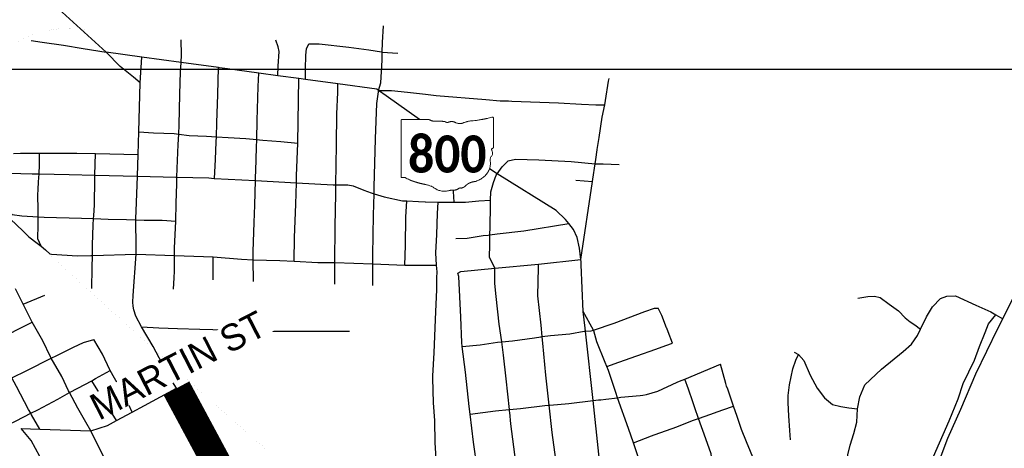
# Model space of a CAD drawing. Header units: feet. Extents: x 2045852 to 2423567, y 671180 to 1091522.
# Tile 73 of 101: x 2254700 to 2263984, y 914307 to 918346. Entities that reach past the tile are written whole.
import ezdxf
from ezdxf.enums import TextEntityAlignment as Align

# ---------------------------------------------------------------- set-up
doc = ezdxf.new("R2010")
doc.units = ezdxf.units.FT
doc.header["$MEASUREMENT"] = 0
doc.linetypes.add('rr2', pattern=[0])
for name, color, linetype in [('GM_X_City_Street', 7, 'Continuous'), ('GM_X_Rail_Line', 7, 'rr2'), ('GM_X_State_Route', 1, 'Continuous'), ('GM_X_State_Shield', 7, 'Continuous'), ('SH_TextH', 4, 'Continuous')]:
    doc.layers.add(name, color=color, linetype=linetype)
doc.styles.add('Straight-Normal LS 1.00', font='calibrib.ttf', dxfattribs={"height": 0.14})
doc.styles.add('Style-font30', font='font30.shx')

msp = doc.modelspace()

# ---------------------------------------------------------------- linework, layer by layer
at = {"layer": 'GM_X_City_Street', "flags": 128}
for points in [[(2258082, 917666.9), (2258082.2, 917668.4), (2258083.4, 917679), (2258106.2, 917751.8), (2258117, 917964.4), (2258119.5, 918041.9), (2258122.4, 918132.8), (2258132.1, 918289.2)], [(2254809.5, 918150), (2254911.7, 918135.5), (2255112.2, 918106.5), (2255298.8, 918075.3), (2255514.6, 918040.3)], [(2256219.1, 917897.1), (2256221.4, 917943.6), (2256224.9, 918015.9), (2256222.8, 918158.2)], [(2257135.2, 917818.5), (2257137.1, 917909.5), (2257147.1, 918047.9), (2257138.4, 918091.9), (2257114.9, 918153.8)], [(2257394.6, 917783), (2257393.7, 917881.3), (2257399.8, 918013.7), (2257404.9, 918071.9), (2257426.2, 918120.3)], [(2257426.2, 918120.3), (2257524.2, 918119.8), (2257802.9, 918087.9), (2257993.4, 918062.7), (2258111.8, 918042.4), (2258119.5, 918041.9), (2258264.8, 918031)], [(2255835.7, 917751.6), (2255773.8, 917804.7), (2255648.2, 917905), (2255514.6, 918040.3)], [(2255797.6, 916233.4), (2255796.7, 916432.4), (2255796.8, 916460.4), (2255796.9, 916476.8), (2255799.4, 916542.5), (2255811, 916872.4), (2255818.1, 917077.2), (2255824.1, 917290.6), (2255835.7, 917751.6), (2255852.5, 917994.1)], [(2256181, 916800.5), (2256182.7, 916862.8), (2256185, 916945.2), (2256193.6, 917169.8), (2256199.6, 917267.9), (2256204.9, 917354.3), (2256210.6, 917641), (2256217.3, 917859.5), (2256219.1, 917897.1)], [(2256538.3, 916850.5), (2256546, 917028.8), (2256553.5, 917195.2), (2256554.9, 917242), (2256558.8, 917373.7), (2256568.8, 917640.4), (2256573.7, 917895.4)], [(2256924.1, 916861.6), (2256925.8, 916922.3), (2256932.6, 917140.9), (2256935, 917216.8), (2256940.7, 917397.5), (2256949.9, 917716.3), (2256954.4, 917843.3)], [(2257287.3, 916070.4), (2257291.5, 916292.6), (2257302.8, 916607.4), (2257308.8, 916809.3), (2257310.8, 916876), (2257324.2, 917182.8), (2257330.1, 917587.7), (2257332.2, 917791.6)], [(2260223.6, 917584.6), (2260253.2, 917767.2), (2260257.1, 917791.2)], [(2257670.4, 915855.4), (2257670.5, 916057.2), (2257674.2, 916398.5), (2257679.6, 916705.2), (2257680.9, 916790.4), (2257686.6, 917168.3), (2257690.3, 917458.9), (2257699.2, 917661.5), (2257698.5, 917741.4)], [(2258041.9, 916728.2), (2258042.9, 916768.8), (2258056.1, 917223.9), (2258069.1, 917556.8), (2258082, 917666.9)], [(2258083.4, 917679), (2258205.9, 917680.8), (2258358.3, 917663), (2258526.6, 917645.5), (2258626.8, 917633), (2259095.1, 917593.4)], [(2259095.1, 917593.4), (2259096.4, 917593.3), (2259229.8, 917582.1), (2259308.5, 917580.4), (2259308.5, 917580.4)], [(2259308.5, 917580.4), (2259339.9, 917579.7), (2259780.3, 917564.3), (2259996.6, 917549.6), (2260132.7, 917545.6), (2260216.8, 917542.9)], [(2260146, 917120.2), (2260146.3, 917121.8), (2260163.3, 917235.6), (2260192.4, 917428.4), (2260216.8, 917542.9), (2260223.5, 917584.2), (2260223.6, 917584.6)], [(2255824.1, 917290.6), (2255961.8, 917280.5), (2256156, 917273.4), (2256199.6, 917267.9), (2256298.4, 917255.5), (2256460.6, 917247.9), (2256554.9, 917242), (2256665, 917235), (2256833.2, 917225.5), (2256935, 917216.8), (2256960.9, 917214.5), (2256962.4, 917214.4)], [(2256962.4, 917214.4), (2256991.5, 917211.9), (2257163.8, 917198.5), (2257324.2, 917182.8)], [(2254641.4, 917086.7), (2254643.1, 917086.7), (2254707.7, 917087.4), (2254888.2, 917087.8), (2255237.7, 917088.5), (2255416.2, 917085), (2255818.1, 917077.2)], [(2254903.2, 916212.3), (2254870.1, 916282), (2254874.1, 916412.3), (2254874.1, 916489.6), (2254874, 916554.6), (2254871.9, 916694.8), (2254873.1, 916747), (2254878, 916819.2), (2254882.5, 916892.9), (2254887.7, 916977.6), (2254888.2, 917087.8)], [(2255408.8, 916871.7), (2255408.9, 916873.7), (2255409.2, 916882.8), (2255416.2, 917085)], [(2259992, 916085), (2260101.3, 916820.2), (2260105.1, 916843.9), (2260126.5, 916989), (2260132.4, 917028.7), (2260146, 917120.2)], [(2259179, 916003.6), (2259129.5, 916107.8), (2259133.8, 916224.1), (2259134.6, 916319.2), (2259135.3, 916392.5), (2259138.2, 916594.9), (2259139.8, 916646.7), (2259142.3, 916725.3), (2259167, 916811.8), (2259193.9, 916882.4), (2259200.8, 916892.3), (2259248.8, 916961.3), (2259306, 917016.3), (2259373.8, 917033.4), (2259594.1, 917024.6), (2259898.5, 917009.2), (2260126.5, 916989), (2260131, 916988.6), (2260201.2, 916986.8), (2260352.4, 916983)], [(2254366.9, 916900.3), (2254494.2, 916902.8), (2254818.4, 916893.8), (2254882.5, 916892.9), (2255166.6, 916889), (2255409.2, 916882.8), (2255811, 916872.4), (2255812.5, 916872.4)], [(2255398.7, 916498.3), (2255398.9, 916501.7), (2255405.7, 916598.7), (2255408, 916847.2), (2255408.8, 916871.7)], [(2255812.5, 916872.4), (2256173.9, 916863)], [(2256173.9, 916863), (2256182.7, 916862.8), (2256483.7, 916855), (2256535.1, 916850.7)], [(2256535.1, 916850.7), (2256538.3, 916850.5), (2256923.2, 916829.9), (2257308.7, 916809.3)], [(2256905.5, 915879.9), (2256901.5, 916084.7), (2256901.3, 916160.4), (2256911.1, 916435.1), (2256916.7, 916599.5), (2256923.2, 916829.9), (2256924.1, 916860.8), (2256924.1, 916861.6)], [(2256159.8, 916069.4), (2256159.8, 916069.6), (2256160, 916123), (2256160.3, 916193.3), (2256173.7, 916447.5), (2256175.9, 916616.4), (2256181, 916799), (2256181, 916800.5)], [(2257308.7, 916809.3), (2257308.8, 916809.3), (2257657.1, 916790.7), (2257667.6, 916790.6), (2257669.7, 916790.6)], [(2257669.7, 916790.6), (2257680.9, 916790.4), (2257793.2, 916788.8), (2257845.4, 916779.6), (2257944, 916741), (2258014.4, 916714), (2258041.4, 916706.1), (2258137, 916677.8), (2258309.7, 916640.4), (2258349.5, 916638.3), (2258461.8, 916632.7), (2258523.6, 916631.1), (2258525.1, 916631.1)], [(2259943.1, 916835.5), (2260101.3, 916820.2)], [(2258028.8, 915840.7), (2258028.9, 916047), (2258028.5, 916127.3), (2258036.9, 916504.2), (2258041.4, 916706.1), (2258041.9, 916727.3), (2258041.9, 916728.2)], [(2258790.1, 916727.3), (2258789.4, 916739.5)], [(2258795.5, 916626.8), (2258790.1, 916727), (2258790.1, 916727.3)], [(2254429.5, 916648.1), (2254498.5, 916612.3), (2254538.2, 916581.1), (2254628.1, 916512.1), (2254720.4, 916497.5), (2254874.1, 916489.6), (2254930.6, 916486.7), (2255282.9, 916476), (2255396.8, 916471.4), (2255533.2, 916465.8), (2255707.3, 916464.5), (2255793, 916460.6), (2255794.5, 916460.6)], [(2254538.2, 916581.1), (2254611.1, 916468.4), (2254732.9, 916354), (2254788, 916300.7), (2254825, 916272.3), (2254828.2, 916269.9)], [(2258332.7, 916032.5), (2258337.4, 916218.2), (2258341.3, 916484.8), (2258349.5, 916638.3)], [(2258525.1, 916631.1), (2258645.4, 916628.1), (2258714, 916626.5), (2258782.7, 916626.8), (2258783.2, 916626.8)], [(2258631.2, 916032.5), (2258624.6, 916148.3), (2258632, 916320.8), (2258641, 916521.3), (2258645.4, 916628.1)], [(2258783.2, 916626.8), (2258795.5, 916626.8), (2258904.1, 916627.3), (2259030, 916639.3), (2259139.8, 916646.7), (2259143.9, 916647)], [(2255379.5, 915812.7), (2255384.6, 916007.2), (2255386.1, 916124.9), (2255387.3, 916223.7), (2255392.5, 916410.1), (2255396.8, 916471.4), (2255398.7, 916498.3)], [(2255794.5, 916460.6), (2255796.8, 916460.4), (2255873.4, 916457), (2256043.5, 916455.6), (2256173.7, 916447.5)], [(2259133, 916319), (2259134.6, 916319.2), (2259202.3, 916327.4), (2259454, 916355.2), (2259878, 916424.8)], [(2258812.7, 916283.4), (2258918.7, 916289), (2259070.4, 916311.4), (2259116.1, 916316.9), (2259133, 916319)], [(2254828.2, 916269.9), (2254903.2, 916212.3), (2254943.8, 916176.3), (2254983.2, 916141.1), (2255000.7, 916135.7), (2255246.7, 916121.3), (2255369.6, 916124.5)], [(2256157.6, 914907.3), (2256070.9, 915052.6), (2255958.5, 915267.1), (2255849.5, 915452.3), (2255796.5, 915553.5), (2255777.8, 915611.4), (2255770, 915646.1), (2255766.5, 915685.1), (2255768.8, 915748), (2255798, 916135.5), (2255797.6, 916233.4)], [(2255369.6, 916124.5), (2255386.1, 916124.9), (2255798, 916135.5)], [(2255798, 916135.5), (2256160, 916123), (2256161.3, 916122.9)], [(2256161.3, 916122.9), (2256524.7, 916110.4), (2256791.9, 916090.1), (2256901.5, 916084.7), (2257151.8, 916077.4), (2257287.3, 916070.4), (2257510.3, 916059.2), (2257630.1, 916057.7)], [(2256523, 915894.2), (2256524.7, 916110.4)], [(2256155.9, 915912.7), (2256156, 915913.6), (2256159.5, 915976.8), (2256159.8, 916069.4)], [(2257630.1, 916057.7), (2257670.5, 916057.2), (2258028.9, 916047), (2258332.7, 916032.5), (2258631.2, 916032.5)], [(2258595.5, 914969.1), (2258595.5, 914969.5), (2258594.7, 914990.7), (2258608.4, 915205.3), (2258621, 915522.1), (2258626.7, 915666.8), (2258631.9, 915800.8), (2258632.7, 915913.1), (2258636.1, 915971.2), (2258631.2, 916032.5)], [(2258830.1, 915957.5), (2258860.5, 915972.2), (2259179, 916003.6), (2259593.1, 916043.6), (2259992, 916085)], [(2259630.8, 915326.4), (2259627.5, 915360.5), (2259617, 915468.6), (2259584.4, 915743.2), (2259592.1, 916010.1), (2259593.1, 916043.6)], [(2259033.9, 913942.7), (2259032.9, 913951.9), (2259022.4, 914045.3), (2259012.3, 914119.2), (2258978.9, 914364.3), (2258946.4, 914630.2), (2258937.6, 914701.3), (2258902.2, 915024.2), (2258873.2, 915266), (2258868.5, 915305), (2258859.1, 915542.3), (2258839.9, 915925.4), (2258830.1, 915957.5)], [(2259321, 914643.4), (2259319.6, 914656.1), (2259317.8, 914672.5), (2259286, 914962.9), (2259261.8, 915185.5), (2259245, 915309.7), (2259222.2, 915478.4), (2259192.3, 915739.2), (2259181.2, 915859.5), (2259179.6, 915963.6), (2259179, 916003.6)], [(2256150.1, 915808.4), (2256155.9, 915912.7)], [(2255324.5, 914553.3), (2255247.9, 914686.6), (2255170, 914831.6), (2255160.5, 914849.2), (2255096.9, 914983.4), (2254998.4, 915156.4), (2254991.7, 915168.2), (2254917.6, 915318.7), (2254818.9, 915495.5), (2254732.4, 915665.6), (2254675.2, 915778.4), (2254661.9, 915810.6)], [(2254732.4, 915665.6), (2254938.4, 915749.5)], [(2262505, 913852.4), (2262502.1, 913966.2), (2262501.4, 914126.5), (2262508.3, 914246.7), (2262529.1, 914336.7), (2262564, 914446.6), (2262592.9, 914552.6), (2262600.8, 914678.8), (2262620.9, 914792.8), (2262669.8, 914904.6), (2262825.1, 915051.5), (2263030.6, 915218.1), (2263109.2, 915289.6), (2263165.9, 915371.2), (2263194.8, 915430), (2263251.4, 915544.9), (2263306.2, 915640.6), (2263382.9, 915718.1), (2263441.1, 915739.6), (2263523.2, 915742.9), (2263716.6, 915657.1), (2263858.2, 915593.7), (2263904.8, 915566.1), (2263968.6, 915528.3)], [(2262602.4, 915720.7), (2262696.6, 915738), (2262760.7, 915741.4), (2262814.6, 915726.9), (2262898.1, 915666.1), (2262985.7, 915603.2), (2263049.2, 915536.6), (2263096.9, 915498.1), (2263140.7, 915469.7), (2263194.8, 915430)], [(2254812.8, 914623.2), (2254812.5, 914623.9), (2254804.8, 914637.3), (2254784.2, 914673.4), (2254670.9, 914888.1), (2254627.5, 914972), (2254584.3, 915055.2), (2254491.5, 915242.1), (2254457.5, 915305.5), (2254402.9, 915407.1), (2254281.2, 915638.1)], [(2259624.8, 915360.2), (2259627.5, 915360.5), (2259703.6, 915370.3), (2259887.9, 915386.8), (2260022.1, 915409.7), (2260034.7, 915410.4), (2260088.2, 915413.2), (2260110.9, 915421), (2260305, 915487.6), (2260594, 915595.4), (2260686.4, 915628.7), (2260720.4, 915628.4)], [(2260812.3, 913408.3), (2260801.8, 913439.1), (2260767.4, 913540), (2260643.2, 913902.6), (2260609.1, 914002.2), (2260574, 914104.4), (2260486.6, 914359.4), (2260441, 914492.5), (2260337.5, 914783.9), (2260319.7, 914834.2), (2260251.3, 915039.1), (2260236.5, 915077.5), (2260221.9, 915115.5), (2260141.4, 915310.6), (2260114.2, 915415), (2260110.9, 915421), (2260014.3, 915597)], [(2260800.7, 915440.2), (2260800.4, 915441.2), (2260755.8, 915560), (2260720.4, 915628.4)], [(2263088.5, 913477.3), (2263125.7, 913632.2), (2263161.5, 913848.3), (2263214.5, 913958.1), (2263316.7, 914229.8), (2263463.6, 914567.2), (2263549.3, 914774.8), (2263596.5, 914918.7), (2263702.4, 915138.2), (2263749.5, 915268), (2263804.6, 915397.8), (2263835.2, 915479.7), (2263904.8, 915566.1)], [(2253766.3, 914953.4), (2253884.5, 915010.5), (2253999.8, 915068.3), (2254134.3, 915138.3), (2254273.8, 915210.8), (2254457.5, 915305.5), (2254522, 915338.8), (2254661, 915417.1), (2254818.9, 915495.5)], [(2255849.5, 915452.3), (2256011.4, 915443.5), (2256189.7, 915436.2), (2256399.9, 915431.4), (2256644.2, 915423), (2256848.4, 915414.1), (2256960.6, 915411.8), (2257299.8, 915411.3), (2257811.1, 915410.6)], [(2260855.8, 915296.6), (2260814.6, 915403.2), (2260800.7, 915440.2)], [(2253751.6, 914528.3), (2253870.8, 914595.4), (2253889.2, 914604.6), (2254162.8, 914740.2), (2254302.9, 914809), (2254377.4, 914845.6), (2254560.1, 914938.6), (2254627.5, 914972), (2254768.7, 915041.9), (2254998.4, 915156.4), (2255050.7, 915182.5), (2255207.6, 915261), (2255303.1, 915304.5), (2255398.7, 915332)], [(2255762, 914648.8), (2255726.1, 914721.8), (2255647.8, 914872.9), (2255554.6, 915041.4), (2255551.1, 915047.8), (2255480.8, 915195), (2255398.7, 915332)], [(2258873.2, 915266), (2259042.4, 915281.5), (2259206.8, 915306.2), (2259245, 915309.7), (2259346.9, 915319.1), (2259553.3, 915349.5), (2259615.5, 915359), (2259624.8, 915360.2)], [(2259914.7, 912823.4), (2259908.8, 912872.4), (2259860.3, 913270.5), (2259854.6, 913330), (2259828, 913605.6), (2259802.4, 913833.8), (2259790, 913928.6), (2259754.4, 914201.9), (2259721.3, 914455.3), (2259693.4, 914713.3), (2259662.7, 914997.9), (2259633.6, 915297.9), (2259630.8, 915326.4)], [(2260236.5, 915077.5), (2260350, 915118.5), (2260520.6, 915179.2), (2260697.2, 915241.8), (2260791.6, 915275.1), (2260855.8, 915296.6)], [(2261969.1, 914385.5), (2261961.8, 914473.8), (2261951, 914614.1), (2261945.9, 914734.4), (2261944.5, 914804.5), (2261957.3, 914906.6), (2261990.6, 915056.6), (2262017.2, 915136.6), (2262043.5, 915190.5)], [(2262003.9, 915212.8), (2262043.5, 915190.5), (2262093.3, 915133.9), (2262154.2, 914995.1), (2262219.2, 914874.4), (2262288.5, 914781.6), (2262364.1, 914718.8), (2262442, 914700.1), (2262517.9, 914687.5), (2262600.8, 914678.8)], [(2260922.7, 914939.6), (2260971.5, 914960), (2261308.5, 915100.5)], [(2261365.7, 914893.7), (2261357, 914917.7), (2261308.5, 915100.5)], [(2254529.7, 914501.2), (2254667.7, 914567.4), (2254804.8, 914637.3), (2254870.3, 914670.7), (2255058.9, 914769.8), (2255170, 914831.6), (2255247.5, 914874.8), (2255379.5, 914944.3), (2255416.3, 914963.6), (2255554.6, 915041.4)], [(2255614.3, 914569.3), (2255379.5, 914944.3)], [(2256914, 913492.7), (2256701.3, 913878), (2256608.8, 914054.3), (2256568.1, 914131.8), (2256410.4, 914435.5), (2256402, 914451.8), (2256178.4, 914872.5), (2256157.6, 914907.3)], [(2258659.9, 913961.1), (2258641, 914051.2), (2258631.8, 914161.3), (2258617.7, 914359.6), (2258613.4, 914570), (2258603.5, 914736.3), (2258595.5, 914969.1)], [(2260577.2, 914809.1), (2260611.7, 914815.7), (2260716, 914846.9), (2260898.8, 914929.6), (2260922.7, 914939.6)], [(2261027.7, 914800.9), (2261025.3, 914808), (2261006.4, 914864.5), (2260971.5, 914960)], [(2255371.8, 914470.9), (2255527.9, 914522.8), (2255614.3, 914569.3), (2255762, 914648.8), (2255876.2, 914710.3), (2256178.4, 914872.5)], [(2260156.5, 914762.5), (2260179.3, 914765.2), (2260227.1, 914770.8), (2260337.5, 914783.9), (2260369.3, 914787.7), (2260551.6, 914804.2), (2260577.2, 914809.1)], [(2261674.5, 913877.4), (2261671.5, 913963.2), (2261674.4, 914071.4), (2261627.3, 914186), (2261552.7, 914367), (2261505.6, 914485.6), (2261464.6, 914606.2), (2261429.3, 914704.7), (2261376.6, 914863.4), (2261365.9, 914893), (2261365.7, 914893.7)], [(2259682.8, 914712.3), (2259693.4, 914713.3), (2259698.7, 914713.8), (2259876.5, 914729.6), (2260106.1, 914756.6), (2260156.5, 914762.5)], [(2261230, 914080.8), (2261227.1, 914197.4), (2261221.5, 914253.6), (2261170.7, 914396.3), (2261101.5, 914588.2), (2261065, 914689.7), (2261027.7, 914800.9)], [(2254890.1, 914487.4), (2254812.8, 914623.2)], [(2258946.4, 914630.2), (2259185.5, 914659.2), (2259314.5, 914672.2)], [(2259314.5, 914672.2), (2259317.8, 914672.5), (2259423.8, 914683.3), (2259650.2, 914709.4), (2259682.8, 914712.3)], [(2259411.4, 913882.5), (2259409.4, 913900), (2259407.6, 913915.9), (2259404.6, 913942.9), (2259380, 914162.1), (2259370.3, 914248.9), (2259332.6, 914537.7), (2259321, 914643.4)], [(2261101.5, 914588.2), (2261164.4, 914610.7), (2261331, 914669.4), (2261429.3, 914704.7)], [(2258137.1, 909283.6), (2257884, 909795.2), (2257783.5, 909970.9), (2257618.2, 910279.3), (2257405.4, 910689.8), (2257305.9, 910860.4), (2257129.2, 911166), (2256941.8, 911490.4), (2256762.3, 911829.6), (2256593.5, 912175.3), (2256430.8, 912481.3), (2256395.6, 912556.8), (2256228.9, 912868.7), (2256118.8, 913067.1), (2255936.8, 913411.9), (2255819.2, 913622.4), (2255478.5, 914254.8), (2255371.8, 914470.9), (2255324.5, 914553.3)], [(2260691.4, 914436.2), (2260895.4, 914508.8), (2261044, 914567.6), (2261082.5, 914581.4), (2261101.5, 914588.2)], [(2254713.2, 914493.4), (2254890.1, 914487.4), (2255371.8, 914470.9)], [(2255443.9, 913162.8), (2255419.4, 913242.4), (2255124.4, 913787.2), (2254889.7, 914228.5), (2254807.3, 914381.5), (2254713.2, 914493.4)], [(2260486.6, 914359.4), (2260658.6, 914424.6), (2260683.7, 914433.5), (2260691.4, 914436.2)]]:
    msp.add_lwpolyline(points, dxfattribs=at)
at = {"layer": 'GM_X_Rail_Line', "ltscale": 0.125, "const_width": 0.18, "flags": 128}
for points in [[(2254687.4, 918141.9), (2254818.6, 918203.2), (2254957.4, 918244.9), (2255099, 918265.2), (2255274.8, 918261.3), (2255396.8, 918237.6)], [(2254202.1, 917113.9), (2254209, 917060), (2254303.5, 916815.5), (2254441.2, 916619.5), (2254566.9, 916505.7), (2254853.4, 916248.2), (2256457.1, 914794.5), (2258266.5, 913208.2), (2258402.3, 913078), (2259288.1, 912308.1)]]:
    msp.add_lwpolyline(points, dxfattribs=at)
at = {"layer": 'GM_X_State_Route', "flags": 128}
for points in [[(2255514.6, 918040.3), (2255514.6, 918040.3), (2254928, 918578.7), (2254610.9, 918869.7), (2254304.3, 919151.1), (2254234.3, 919215.4), (2254024.2, 919408.2), (2253723.9, 919690)], [(2256584.1, 917894), (2256573.7, 917895.4), (2256221.4, 917943.6), (2255852.5, 917994.1), (2255514.6, 918040.3)], [(2258083.4, 917679), (2258066.2, 917691.1), (2257698.5, 917741.4), (2257394.6, 917783), (2257332.2, 917791.6), (2257135.2, 917818.5), (2256954.4, 917843.3), (2256659.7, 917883.6), (2256584.1, 917894)], [(2258471.2, 917406), (2258156.8, 917627.4), (2258083.4, 917679)], [(2259994.3, 916035.3), (2259993, 916063.7), (2259992, 916085), (2259977.6, 916192.1), (2259955.6, 916294.6), (2259923.4, 916367.7), (2259878, 916424.8), (2259847.3, 916464.3), (2259758, 916547.8), (2259200.8, 916892.3), (2259130.2, 916942)], [(2260031.5, 915438.9), (2260014.3, 915597), (2259994.3, 916035.3)], [(2263174.5, 913482.1), (2263213.5, 913675.4), (2263248.4, 913835.8), (2263340.6, 914110.7), (2263452.6, 914403.7), (2263574.8, 914676.7), (2263716.5, 915007.9), (2263923.6, 915437.6), (2263968.6, 915528.3), (2264016.3, 915624.3), (2264061.7, 915708.7), (2264096.9, 915756.3), (2264105, 915767.4)], [(2260459.9, 911607.7), (2260457.3, 911647.6), (2260416.3, 911971.7), (2260374.4, 912302.4), (2260359.3, 912440.8), (2260307.6, 912914), (2260256.9, 913377.3), (2260198.4, 913912.7), (2260176, 914117.3), (2260161.5, 914250.4), (2260106.1, 914756.6), (2260034.7, 915410.4), (2260031.5, 915438.9)]]:
    msp.add_lwpolyline(points, dxfattribs=at)
at = {"layer": 'GM_X_State_Shield', "color": 7, "linetype": 'Continuous', "lineweight": 13}
msp.add_rational_spline([(2259166.3, 917142.7), (2259166.3, 917280.9), (2259166.3, 917419.1), (2259166.3, 917419.1), (2259166.2, 917419.1), (2259168, 917429.3), (2259155.3, 917427.9), (2259055.4, 917400.5), (2258950.3, 917391.9), (2258912.1, 917388), (2258879.1, 917372.2), (2258841.4, 917358.3), (2258807.8, 917377.9), (2258777.6, 917395.1), (2258745.2, 917380.7), (2258725.1, 917372.5), (2258710.7, 917386.3), (2258666.6, 917392.2), (2258622.1, 917389.1), (2258587.1, 917388.6), (2258559.5, 917406), (2258559.6, 917406), (2258559.6, 917406), (2258432.2, 917406), (2258304.7, 917406), (2258304.7, 917406), (2258304.7, 917406), (2258294.7, 917404.9), (2258296.2, 917396.9), (2258296.2, 917396.9), (2258296.2, 917396.9), (2258296.2, 917132.7), (2258296.2, 916868.6), (2258296.2, 916868.6), (2258296.2, 916868.6), (2258294.8, 916861), (2258304.2, 916859.5), (2258313.2, 916859.1), (2258322.1, 916860.4), (2258339.4, 916861.2), (2258348, 916849.2), (2258433.4, 916810.4), (2258529.3, 916792.9), (2258580.9, 916782.5), (2258620, 916753.6), (2258674, 916718.2), (2258740.9, 916733.9), (2258763.8, 916741), (2258788.4, 916739.5), (2258818.9, 916739), (2258840.2, 916756.4), (2258849.9, 916763.5), (2258861.8, 916759.2), (2258888.6, 916764.1), (2258905, 916781.7), (2258939.3, 916817.6), (2258995.6, 916821.1), (2259164.5, 916876.5), (2259136, 917020.7), (2259132.3, 917045), (2259153.3, 917062.9), (2259165.6, 917090), (2259151.1, 917116.4), (2259141.7, 917129.2), (2259159.4, 917133.8), (2259167.4, 917136.1), (2259166.2, 917142.8), (2259166.2, 917142.8), (2259166.2, 917142.8), (2259166.2, 917142.7), (2259166.3, 917142.7)], [1, 1, 1, 1, 1, 0.602679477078, 1, 0.993510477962, 1, 0.97918266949, 1, 0.861753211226, 1, 0.844914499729, 1, 0.780919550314, 1, 0.992003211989, 1, 0.94119849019, 1, 1, 1, 1, 1, 1, 1, 0.707106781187, 1, 1, 1, 1, 1, 1, 1, 0.729277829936, 1, 0.993307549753, 1, 0.85024490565, 1, 0.989290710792, 1, 0.968903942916, 1, 0.884615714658, 1, 0.975313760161, 1, 0.917850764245, 1, 0.834383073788, 1, 0.938481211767, 1, 0.912928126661, 1, 0.784359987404, 1, 0.905853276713, 1, 0.928432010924, 1, 0.626651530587, 1, 0.776429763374, 1, 1, 1, 1, 1], degree=2, knots=[0, 0, 0, 0.028571, 0.028571, 0.057143, 0.057143, 0.085714, 0.085714, 0.114286, 0.114286, 0.142857, 0.142857, 0.171429, 0.171429, 0.2, 0.2, 0.228571, 0.228571, 0.257143, 0.257143, 0.285714, 0.285714, 0.314286, 0.314286, 0.342857, 0.342857, 0.371429, 0.371429, 0.4, 0.4, 0.428571, 0.428571, 0.457143, 0.457143, 0.485714, 0.485714, 0.514286, 0.514286, 0.542857, 0.542857, 0.571429, 0.571429, 0.6, 0.6, 0.628571, 0.628571, 0.657143, 0.657143, 0.685714, 0.685714, 0.714286, 0.714286, 0.742857, 0.742857, 0.771429, 0.771429, 0.8, 0.8, 0.828571, 0.828571, 0.857143, 0.857143, 0.885714, 0.885714, 0.914286, 0.914286, 0.942857, 0.942857, 0.971429, 0.971429, 1, 1, 1], dxfattribs=at)

# ---------------------------------------------------------------- texts
at = {"layer": 'GM_X_State_Shield', "color": 7, "linetype": 'Continuous', "lineweight": 13, "style": 'Straight-Normal LS 1.00', "width": 0.9}
msp.add_attdef('800', text='151', height=350, dxfattribs=at).set_placement((2258732.1, 916905.8), align=Align.CENTER)

# ---------------------------------------------------------------- next in the draw order: texts
at = {"layer": 'SH_TextH', "color": 2, "insert": (2255334.6, 914787.9), "char_height": 250, "width": 1985.717, "attachment_point": 1, "rotation": 27.25363, "style": 'Style-font30', "bg_fill": 3, "box_fill_scale": 1, "bg_fill_color": 256, "bg_fill_transparency": 0}
msp.add_mtext('MARTIN ST', dxfattribs=at)

# ---------------------------------------------------------------- next in the draw order: linework, layer by layer
at = {"layer": 'SH_TextH', "color": 210}
msp.add_lwpolyline([(2251243, 917879.9), (2275429.8, 917879.9), (2275429.8, 893693.1), (2251243, 893693.1)], close=True, dxfattribs=at)
at = {"layer": 'SH_TextH', "const_width": 275}
msp.add_lwpolyline([(2256178.4, 914872.5), (2258384.1, 910770.4), (2258391.5, 910644.6), (2258371.3, 910505.7)], dxfattribs=at)

doc.saveas('drawing.dxf')
